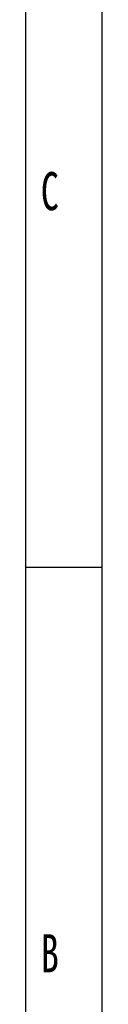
# Model space of a CAD drawing. Header units: millimetres. Extents: x 1476 to 3743, y -156 to 1447.
# Tile 2 of 70: x 1476 to 1514, y 427 to 920. Entities that reach past the tile are written whole.
import ezdxf

# ---------------------------------------------------------------- set-up
doc = ezdxf.new("R2010")
doc.units = ezdxf.units.MM
doc.styles.add('样式 1', font='SimSun.ttf', dxfattribs={"width": 0.7, "height": 2.5})

# ---------------------------------------------------------------- blocks, each defined once
blk = doc.blocks.new('图框')
at = {"lineweight": -3}
for p, q in [((0, 0), (0, 1603.15)), ((38.17, 38.17), (38.17, 1564.98)), ((38.17, 801.58), (0, 801.58))]:
    blk.add_line(p, q, dxfattribs=at)
at = {"lineweight": -3, "char_height": 19.0852, "width": 9.1894, "attachment_point": 1, "style": '样式 1'}
for s, insert in [('{\\fSimSun|b0|i0|c134|p2;C}', (7.45, 999.64)), ('{\\fSimSun|b0|i0|c134|p2;B}', (7.45, 617.94))]:
    blk.add_mtext(s, dxfattribs=dict(at, insert=insert))

msp = doc.modelspace()

# ---------------------------------------------------------------- block references
msp.add_blockref('图框', (1475.709, -155.84))

doc.saveas('drawing.dxf')
